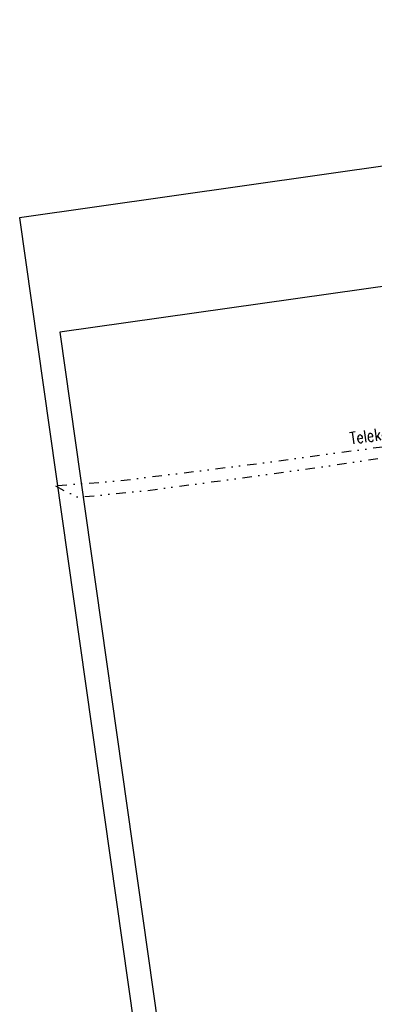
# Model space of a CAD drawing. Extents: x 446457 to 447032, y 444506 to 445688.
# Tile 70 of 83: x 446457 to 446532, y 445464 to 445671. Entities that reach past the tile are written whole.
import ezdxf

# ---------------------------------------------------------------- set-up
doc = ezdxf.new("R2010")
doc.units = 0
doc.header["$LTSCALE"] = 2
doc.header["$MEASUREMENT"] = 0
doc.linetypes.add('AUSGEZOGEN', pattern=[0])
doc.linetypes.add('GETRENNTX3', pattern=[3.25, 1, -0.75, 0, -0.75, 0, -0.75])
doc.layers.get('0').update_dxf_attribs({"linetype": 'AUSGEZOGEN'})
for name, color, linetype in [('FBRTOP', 250, 'AUSGEZOGEN'), ('Planeinteilung', 250, 'CONTINUOUS'), ('RAHMEN', 7, 'AUSGEZOGEN'), ('TELEKOM', 4, 'GETRENNTX3')]:
    doc.layers.add(name, color=color, linetype=linetype)
doc.styles.add('ROMANS', font='romans.shx', dxfattribs={"width": 0.8})

# ---------------------------------------------------------------- blocks, each defined once
blk = doc.blocks.new('1135420')
for p, q in [((0, 297), (0, 0)), ((0, 0), (1135, 0))]:
    blk.add_line(p, q)
at = {"layer": 'RAHMEN'}
for p, q in [((25, 415), (25, 5)), ((25, 5), (950, 5))]:
    blk.add_line(p, q, dxfattribs=at)

msp = doc.modelspace()

# ---------------------------------------------------------------- linework, layer by layer
at = {"layer": 'FBRTOP', "const_width": 0.5}
msp.add_lwpolyline([(446685.67, 445499.68, 0.000084), (446690.29, 445466.91, 0.000171), (446692.59, 445450.72), (446699.7, 445400.65, -0.000017), (446702.65, 445379.85, -0.000012), (446706.64, 445351.68, -0.000142), (446710.16, 445326.77, 0.000095), (446713.69, 445301.85, 0.000489), (446717.26, 445276.8, -0.000535), (446720.84, 445251.74, -0.000318), (446724.22, 445227.7, 0.000352), (446727.61, 445203.66, 0.000005), (446731.55, 445175.83, 0.000006), (446734.44, 445155.44, 0.000005), (446738.34, 445127.87, 0.000006), (446741.35, 445106.67, 0.000262), (446744.9, 445081.67, -0.000165), (446748.46, 445056.66, -0.000317)], format="xyb", dxfattribs=at)
at = {"layer": 'TELEKOM', "flags": 128}
for points in [[(446465.26, 445573.26), (446478.21, 445574.23), (446508.97, 445578.04), (446539.76, 445582.22), (446540.65, 445582.35), (446542.59, 445582.06), (446543.74, 445582.2), (446571.44, 445585.68), (446581.69, 445586.76), (446581.55, 445589.48), (446592.57, 445591.2), (446616.25, 445594.19), (446625.91, 445595.8), (446630.01, 445596.14), (446638.87, 445597.67), (446646.85, 445598.92), (446646.58, 445601.87), (446664.97, 445604.75), (446683.54, 445607.07), (446692.37, 445608.48), (446694.41, 445608.36), (446696.1, 445604.45), (446699.89, 445602.8), (446700.72, 445600.41), (446703.95, 445600.61), (446724.17, 445604.63), (446747.84, 445608.68), (446756.69, 445609.67), (446769.12, 445611.95), (446782.93, 445614.65), (446790.43, 445616.61), (446795.8, 445617), (446803.83, 445617.34), (446806.17, 445617.54), (446813.78, 445618.47)], [(446464.85, 445573.15), (446466.73, 445572.13), (446469.64, 445570.77), (446483.91, 445572.17), (446493.66, 445573.45), (446518.41, 445576.8), (446540.07, 445579.97), (446543.87, 445580.05), (446580.15, 445583.31)]]:
    msp.add_lwpolyline(points, dxfattribs=at)

# ---------------------------------------------------------------- block references
at = {"layer": 'Planeinteilung', "linetype": 'Continuous', "rotation": 278.0670990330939}
msp.add_blockref('1135420', (446457.28, 445629.54), dxfattribs=at)

# ---------------------------------------------------------------- texts
at = {"layer": 'TELEKOM', "style": 'ROMANS', "width": 0.8}
msp.add_text('Telekom Kabel', height=2.5, rotation=7.7386, dxfattribs=at).set_placement((446527.01, 445581.92))

doc.saveas('drawing.dxf')
